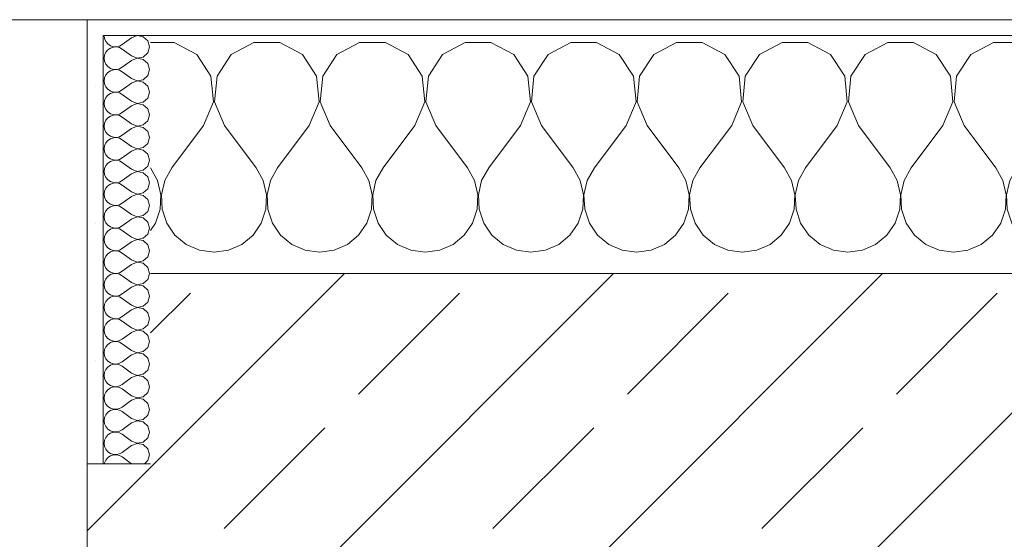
# Model space of a CAD drawing. Header units: metres. Extents: x -3.6 to 84.5, y -11 to 16.8.
# Tile 31 of 225: x 3.477 to 4.099, y 13.527 to 13.855. Entities that reach past the tile are written whole.
import ezdxf

# ---------------------------------------------------------------- set-up
doc = ezdxf.new("R2010")
doc.units = ezdxf.units.M
doc.header["$MEASUREMENT"] = 0
doc.layers.add('604 - Struktur.Wand Aussen', color=7, linetype='Continuous')
pattern_1 = [(0, (0, 0), (0, 0.08660254), [0, -0.05]), (0, (0.025, 0.0433), (0, 0.08660254), [0, -0.05])]

# ---------------------------------------------------------------- blocks, each defined once
blk = doc.blocks.new('*X27')
at = {"layer": '604 - Struktur.Wand Aussen', "color": 7, "linetype": 'Continuous', "lineweight": 5}
for p, q in [((3.57479, 13.84066), (3.56, 13.84066)), ((3.5891, 13.83299), (3.57479, 13.84066)), ((3.62521, 13.84066), (3.6109, 13.83299)), ((3.64145, 13.84066), (3.62521, 13.84066)), ((3.65576, 13.83299), (3.64145, 13.84066)), ((3.69188, 13.84066), (3.67757, 13.83299)), ((3.70812, 13.84066), (3.69188, 13.84066)), ((3.72243, 13.83299), (3.70812, 13.84066)), ((3.75855, 13.84066), (3.74424, 13.83299)), ((3.77479, 13.84066), (3.75855, 13.84066)), ((3.7891, 13.83299), (3.77479, 13.84066)), ((3.82521, 13.84066), (3.8109, 13.83299)), ((3.84145, 13.84066), (3.82521, 13.84066)), ((3.85576, 13.83299), (3.84145, 13.84066)), ((3.89188, 13.84066), (3.87757, 13.83299)), ((3.90812, 13.84066), (3.89188, 13.84066)), ((3.92243, 13.83299), (3.90812, 13.84066)), ((3.95855, 13.84066), (3.94424, 13.83299)), ((3.97479, 13.84066), (3.95855, 13.84066)), ((3.9891, 13.83299), (3.97479, 13.84066)), ((4.02521, 13.84066), (4.0109, 13.83299)), ((4.04145, 13.84066), (4.02521, 13.84066)), ((4.05576, 13.83299), (4.04145, 13.84066)), ((4.09188, 13.84066), (4.07757, 13.83299)), ((4.10812, 13.84066), (4.09188, 13.84066)), ((4.12243, 13.83299), (4.10812, 13.84066)), ((4.15855, 13.84066), (4.14424, 13.83299)), ((4.17479, 13.84066), (4.15855, 13.84066)), ((4.1891, 13.83299), (4.17479, 13.84066)), ((4.22521, 13.84066), (4.2109, 13.83299)), ((4.24145, 13.84066), (4.22521, 13.84066)), ((4.25576, 13.83299), (4.24145, 13.84066)), ((4.29188, 13.84066), (4.27757, 13.83299)), ((4.30812, 13.84066), (4.29188, 13.84066)), ((4.32243, 13.83299), (4.30812, 13.84066)), ((4.35855, 13.84066), (4.34424, 13.83299)), ((4.37479, 13.84066), (4.35855, 13.84066)), ((4.3891, 13.83299), (4.37479, 13.84066)), ((4.42521, 13.84066), (4.4109, 13.83299)), ((4.44145, 13.84066), (4.42521, 13.84066)), ((4.45576, 13.83299), (4.44145, 13.84066)), ((4.49188, 13.84066), (4.47757, 13.83299)), ((4.50812, 13.84066), (4.49188, 13.84066)), ((4.52243, 13.83299), (4.50812, 13.84066)), ((4.55855, 13.84066), (4.54424, 13.83299)), ((4.57479, 13.84066), (4.55855, 13.84066)), ((4.5891, 13.83299), (4.57479, 13.84066)), ((4.62521, 13.84066), (4.6109, 13.83299)), ((4.64145, 13.84066), (4.62521, 13.84066)), ((4.65576, 13.83299), (4.64145, 13.84066)), ((3.59808, 13.81947), (3.5891, 13.83299)), ((3.6109, 13.83299), (3.60192, 13.81947)), ((3.66475, 13.81947), (3.65576, 13.83299)), ((3.67757, 13.83299), (3.66858, 13.81947)), ((3.73142, 13.81947), (3.72243, 13.83299)), ((3.74424, 13.83299), (3.73525, 13.81947)), ((3.79808, 13.81947), (3.7891, 13.83299)), ((3.8109, 13.83299), (3.80192, 13.81947)), ((3.86475, 13.81947), (3.85576, 13.83299)), ((3.87757, 13.83299), (3.86858, 13.81947)), ((3.93142, 13.81947), (3.92243, 13.83299)), ((3.94424, 13.83299), (3.93525, 13.81947)), ((3.99808, 13.81947), (3.9891, 13.83299)), ((4.0109, 13.83299), (4.00192, 13.81947)), ((4.06475, 13.81947), (4.05576, 13.83299)), ((4.07757, 13.83299), (4.06858, 13.81947)), ((4.13142, 13.81947), (4.12243, 13.83299)), ((4.14424, 13.83299), (4.13525, 13.81947)), ((4.19808, 13.81947), (4.1891, 13.83299)), ((4.2109, 13.83299), (4.20192, 13.81947)), ((4.26475, 13.81947), (4.25576, 13.83299)), ((4.27757, 13.83299), (4.26858, 13.81947)), ((4.33142, 13.81947), (4.32243, 13.83299)), ((4.34424, 13.83299), (4.33525, 13.81947)), ((4.39808, 13.81947), (4.3891, 13.83299)), ((4.4109, 13.83299), (4.40192, 13.81947)), ((4.46475, 13.81947), (4.45576, 13.83299)), ((4.47757, 13.83299), (4.46858, 13.81947)), ((4.53142, 13.81947), (4.52243, 13.83299)), ((4.54424, 13.83299), (4.53525, 13.81947)), ((4.59808, 13.81947), (4.5891, 13.83299)), ((4.6109, 13.83299), (4.60192, 13.81947)), ((4.66475, 13.81947), (4.65576, 13.83299)), ((4.67757, 13.83299), (4.66858, 13.81947)), ((4.68, 13.83429), (4.67757, 13.83299)), ((3.59962, 13.8033), (3.59808, 13.81947)), ((3.60192, 13.81947), (3.60038, 13.8033)), ((3.66629, 13.8033), (3.66475, 13.81947)), ((3.66858, 13.81947), (3.66705, 13.8033)), ((3.73295, 13.8033), (3.73142, 13.81947)), ((3.73525, 13.81947), (3.73371, 13.8033)), ((3.79962, 13.8033), (3.79808, 13.81947)), ((3.80192, 13.81947), (3.80038, 13.8033)), ((3.86629, 13.8033), (3.86475, 13.81947)), ((3.86858, 13.81947), (3.86705, 13.8033)), ((3.93295, 13.8033), (3.93142, 13.81947)), ((3.93525, 13.81947), (3.93371, 13.8033)), ((3.99962, 13.8033), (3.99808, 13.81947)), ((4.00192, 13.81947), (4.00038, 13.8033)), ((4.06629, 13.8033), (4.06475, 13.81947)), ((4.06858, 13.81947), (4.06705, 13.8033)), ((4.13295, 13.8033), (4.13142, 13.81947)), ((4.13525, 13.81947), (4.13371, 13.8033)), ((4.19962, 13.8033), (4.19808, 13.81947)), ((4.20192, 13.81947), (4.20038, 13.8033)), ((4.26629, 13.8033), (4.26475, 13.81947)), ((4.26858, 13.81947), (4.26705, 13.8033)), ((4.33295, 13.8033), (4.33142, 13.81947)), ((4.33525, 13.81947), (4.33371, 13.8033)), ((4.39962, 13.8033), (4.39808, 13.81947)), ((4.40192, 13.81947), (4.40038, 13.8033)), ((4.46629, 13.8033), (4.46475, 13.81947)), ((4.46858, 13.81947), (4.46705, 13.8033)), ((4.53295, 13.8033), (4.53142, 13.81947)), ((4.53525, 13.81947), (4.53371, 13.8033)), ((4.59962, 13.8033), (4.59808, 13.81947)), ((4.60192, 13.81947), (4.60038, 13.8033)), ((4.66629, 13.8033), (4.66475, 13.81947)), ((4.66858, 13.81947), (4.66705, 13.8033)), ((3.59333, 13.78833), (3.59962, 13.8033)), ((3.60038, 13.8033), (3.60667, 13.78833)), ((3.66, 13.78833), (3.66629, 13.8033)), ((3.66705, 13.8033), (3.67333, 13.78833)), ((3.72667, 13.78833), (3.73295, 13.8033)), ((3.73371, 13.8033), (3.74, 13.78833)), ((3.79333, 13.78833), (3.79962, 13.8033)), ((3.80038, 13.8033), (3.80667, 13.78833)), ((3.86, 13.78833), (3.86629, 13.8033)), ((3.86705, 13.8033), (3.87333, 13.78833)), ((3.92667, 13.78833), (3.93295, 13.8033)), ((3.93371, 13.8033), (3.94, 13.78833)), ((3.99333, 13.78833), (3.99962, 13.8033)), ((4.00038, 13.8033), (4.00667, 13.78833)), ((4.06, 13.78833), (4.06629, 13.8033)), ((4.06705, 13.8033), (4.07333, 13.78833)), ((4.12667, 13.78833), (4.13295, 13.8033)), ((4.13371, 13.8033), (4.14, 13.78833)), ((4.19333, 13.78833), (4.19962, 13.8033)), ((4.20038, 13.8033), (4.20667, 13.78833)), ((4.26, 13.78833), (4.26629, 13.8033)), ((4.26705, 13.8033), (4.27333, 13.78833)), ((4.32667, 13.78833), (4.33295, 13.8033)), ((4.33371, 13.8033), (4.34, 13.78833)), ((4.39333, 13.78833), (4.39962, 13.8033)), ((4.40038, 13.8033), (4.40667, 13.78833)), ((4.46, 13.78833), (4.46629, 13.8033)), ((4.46705, 13.8033), (4.47333, 13.78833)), ((4.52667, 13.78833), (4.53295, 13.8033)), ((4.53371, 13.8033), (4.54, 13.78833)), ((4.59333, 13.78833), (4.59962, 13.8033)), ((4.60038, 13.8033), (4.60667, 13.78833)), ((4.66, 13.78833), (4.66629, 13.8033)), ((4.66705, 13.8033), (4.67333, 13.78833)), ((3.59333, 13.78833), (3.57333, 13.76167)), ((3.60667, 13.78833), (3.62667, 13.76167)), ((3.66, 13.78833), (3.64, 13.76167)), ((3.67333, 13.78833), (3.69333, 13.76167)), ((3.72667, 13.78833), (3.70667, 13.76167)), ((3.74, 13.78833), (3.76, 13.76167)), ((3.79333, 13.78833), (3.77333, 13.76167)), ((3.80667, 13.78833), (3.82667, 13.76167)), ((3.86, 13.78833), (3.84, 13.76167)), ((3.87333, 13.78833), (3.89333, 13.76167)), ((3.92667, 13.78833), (3.90667, 13.76167)), ((3.94, 13.78833), (3.96, 13.76167)), ((3.99333, 13.78833), (3.97333, 13.76167)), ((4.00667, 13.78833), (4.02667, 13.76167)), ((4.06, 13.78833), (4.04, 13.76167)), ((4.07333, 13.78833), (4.09333, 13.76167)), ((4.12667, 13.78833), (4.10667, 13.76167)), ((4.14, 13.78833), (4.16, 13.76167)), ((4.19333, 13.78833), (4.17333, 13.76167)), ((4.20667, 13.78833), (4.22667, 13.76167)), ((4.26, 13.78833), (4.24, 13.76167)), ((4.27333, 13.78833), (4.29333, 13.76167)), ((4.32667, 13.78833), (4.30667, 13.76167)), ((4.34, 13.78833), (4.36, 13.76167)), ((4.39333, 13.78833), (4.37333, 13.76167)), ((4.40667, 13.78833), (4.42667, 13.76167)), ((4.46, 13.78833), (4.44, 13.76167)), ((4.47333, 13.78833), (4.49333, 13.76167)), ((4.52667, 13.78833), (4.50667, 13.76167)), ((4.54, 13.78833), (4.56, 13.76167)), ((4.59333, 13.78833), (4.57333, 13.76167)), ((4.60667, 13.78833), (4.62667, 13.76167)), ((4.66, 13.78833), (4.64, 13.76167)), ((4.67333, 13.78833), (4.68, 13.77944)), ((3.56445, 13.75362), (3.56, 13.76167)), ((3.57333, 13.76167), (3.56888, 13.75362)), ((3.63112, 13.75362), (3.62667, 13.76167)), ((3.64, 13.76167), (3.63555, 13.75362)), ((3.69778, 13.75362), (3.69333, 13.76167)), ((3.70667, 13.76167), (3.70222, 13.75362)), ((3.76445, 13.75362), (3.76, 13.76167)), ((3.77333, 13.76167), (3.76888, 13.75362)), ((3.83112, 13.75362), (3.82667, 13.76167)), ((3.84, 13.76167), (3.83555, 13.75362)), ((3.89778, 13.75362), (3.89333, 13.76167)), ((3.90667, 13.76167), (3.90222, 13.75362)), ((3.96445, 13.75362), (3.96, 13.76167)), ((3.97333, 13.76167), (3.96888, 13.75362)), ((4.03112, 13.75362), (4.02667, 13.76167)), ((4.04, 13.76167), (4.03555, 13.75362)), ((4.09778, 13.75362), (4.09333, 13.76167)), ((4.10667, 13.76167), (4.10222, 13.75362)), ((4.16445, 13.75362), (4.16, 13.76167)), ((4.17333, 13.76167), (4.16888, 13.75362)), ((4.23112, 13.75362), (4.22667, 13.76167)), ((4.24, 13.76167), (4.23555, 13.75362)), ((4.29778, 13.75362), (4.29333, 13.76167)), ((4.30667, 13.76167), (4.30222, 13.75362)), ((4.36445, 13.75362), (4.36, 13.76167)), ((4.37333, 13.76167), (4.36888, 13.75362)), ((4.43112, 13.75362), (4.42667, 13.76167)), ((4.44, 13.76167), (4.43555, 13.75362)), ((4.49778, 13.75362), (4.49333, 13.76167)), ((4.50667, 13.76167), (4.50222, 13.75362)), ((4.56445, 13.75362), (4.56, 13.76167)), ((4.57333, 13.76167), (4.56888, 13.75362)), ((4.63112, 13.75362), (4.62667, 13.76167)), ((4.64, 13.76167), (4.63555, 13.75362)), ((3.56653, 13.74466), (3.56445, 13.75362)), ((3.56888, 13.75362), (3.5668, 13.74466)), ((3.6332, 13.74466), (3.63112, 13.75362)), ((3.63555, 13.75362), (3.63347, 13.74466)), ((3.69987, 13.74466), (3.69778, 13.75362)), ((3.70222, 13.75362), (3.70013, 13.74466)), ((3.76653, 13.74466), (3.76445, 13.75362)), ((3.76888, 13.75362), (3.7668, 13.74466)), ((3.8332, 13.74466), (3.83112, 13.75362)), ((3.83555, 13.75362), (3.83347, 13.74466)), ((3.89987, 13.74466), (3.89778, 13.75362)), ((3.90222, 13.75362), (3.90013, 13.74466)), ((3.96653, 13.74466), (3.96445, 13.75362)), ((3.96888, 13.75362), (3.9668, 13.74466)), ((4.0332, 13.74466), (4.03112, 13.75362)), ((4.03555, 13.75362), (4.03347, 13.74466)), ((4.09987, 13.74466), (4.09778, 13.75362)), ((4.10222, 13.75362), (4.10013, 13.74466)), ((4.16653, 13.74466), (4.16445, 13.75362)), ((4.16888, 13.75362), (4.1668, 13.74466)), ((4.2332, 13.74466), (4.23112, 13.75362)), ((4.23555, 13.75362), (4.23347, 13.74466)), ((4.29987, 13.74466), (4.29778, 13.75362)), ((4.30222, 13.75362), (4.30013, 13.74466)), ((4.36653, 13.74466), (4.36445, 13.75362)), ((4.36888, 13.75362), (4.3668, 13.74466)), ((4.4332, 13.74466), (4.43112, 13.75362)), ((4.43555, 13.75362), (4.43347, 13.74466)), ((4.49987, 13.74466), (4.49778, 13.75362)), ((4.50222, 13.75362), (4.50013, 13.74466)), ((4.56653, 13.74466), (4.56445, 13.75362)), ((4.56888, 13.75362), (4.5668, 13.74466)), ((4.6332, 13.74466), (4.63112, 13.75362)), ((4.63555, 13.75362), (4.63347, 13.74466)), ((3.56609, 13.73547), (3.56653, 13.74466)), ((3.5668, 13.74466), (3.56725, 13.73547)), ((3.63275, 13.73547), (3.6332, 13.74466)), ((3.63347, 13.74466), (3.63391, 13.73547)), ((3.69942, 13.73547), (3.69987, 13.74466)), ((3.70013, 13.74466), (3.70058, 13.73547)), ((3.76609, 13.73547), (3.76653, 13.74466)), ((3.7668, 13.74466), (3.76725, 13.73547)), ((3.83275, 13.73547), (3.8332, 13.74466)), ((3.83347, 13.74466), (3.83391, 13.73547)), ((3.89942, 13.73547), (3.89987, 13.74466)), ((3.90013, 13.74466), (3.90058, 13.73547)), ((3.96609, 13.73547), (3.96653, 13.74466)), ((3.9668, 13.74466), (3.96725, 13.73547)), ((4.03275, 13.73547), (4.0332, 13.74466)), ((4.03347, 13.74466), (4.03391, 13.73547)), ((4.09942, 13.73547), (4.09987, 13.74466)), ((4.10013, 13.74466), (4.10058, 13.73547)), ((4.16609, 13.73547), (4.16653, 13.74466)), ((4.1668, 13.74466), (4.16725, 13.73547)), ((4.23275, 13.73547), (4.2332, 13.74466)), ((4.23347, 13.74466), (4.23391, 13.73547)), ((4.29942, 13.73547), (4.29987, 13.74466)), ((4.30013, 13.74466), (4.30058, 13.73547)), ((4.36609, 13.73547), (4.36653, 13.74466)), ((4.3668, 13.74466), (4.36725, 13.73547)), ((4.43275, 13.73547), (4.4332, 13.74466)), ((4.43347, 13.74466), (4.43391, 13.73547)), ((4.49942, 13.73547), (4.49987, 13.74466)), ((4.50013, 13.74466), (4.50058, 13.73547)), ((4.56609, 13.73547), (4.56653, 13.74466)), ((4.5668, 13.74466), (4.56725, 13.73547)), ((4.63275, 13.73547), (4.6332, 13.74466)), ((4.63347, 13.74466), (4.63391, 13.73547)), ((3.56315, 13.72676), (3.56609, 13.73547)), ((3.56725, 13.73547), (3.57019, 13.72676)), ((3.62981, 13.72676), (3.63275, 13.73547)), ((3.63391, 13.73547), (3.63685, 13.72676)), ((3.69648, 13.72676), (3.69942, 13.73547)), ((3.70058, 13.73547), (3.70352, 13.72676)), ((3.76315, 13.72676), (3.76609, 13.73547)), ((3.76725, 13.73547), (3.77019, 13.72676)), ((3.82981, 13.72676), (3.83275, 13.73547)), ((3.83391, 13.73547), (3.83685, 13.72676)), ((3.89648, 13.72676), (3.89942, 13.73547)), ((3.90058, 13.73547), (3.90352, 13.72676)), ((3.96315, 13.72676), (3.96609, 13.73547)), ((3.96725, 13.73547), (3.97019, 13.72676)), ((4.02981, 13.72676), (4.03275, 13.73547)), ((4.03391, 13.73547), (4.03685, 13.72676)), ((4.09648, 13.72676), (4.09942, 13.73547)), ((4.10058, 13.73547), (4.10352, 13.72676)), ((4.16315, 13.72676), (4.16609, 13.73547)), ((4.16725, 13.73547), (4.17019, 13.72676)), ((4.22981, 13.72676), (4.23275, 13.73547)), ((4.23391, 13.73547), (4.23685, 13.72676)), ((4.29648, 13.72676), (4.29942, 13.73547)), ((4.30058, 13.73547), (4.30352, 13.72676)), ((4.36315, 13.72676), (4.36609, 13.73547)), ((4.36725, 13.73547), (4.37019, 13.72676)), ((4.42981, 13.72676), (4.43275, 13.73547)), ((4.43391, 13.73547), (4.43685, 13.72676)), ((4.49648, 13.72676), (4.49942, 13.73547)), ((4.50058, 13.73547), (4.50352, 13.72676)), ((4.56315, 13.72676), (4.56609, 13.73547)), ((4.56725, 13.73547), (4.57019, 13.72676)), ((4.62981, 13.72676), (4.63275, 13.73547)), ((4.63391, 13.73547), (4.63685, 13.72676)), ((3.56, 13.72218), (3.56315, 13.72676)), ((3.57019, 13.72676), (3.57539, 13.71918)), ((3.62461, 13.71918), (3.62981, 13.72676)), ((3.63685, 13.72676), (3.64206, 13.71918)), ((3.69127, 13.71918), (3.69648, 13.72676)), ((3.70352, 13.72676), (3.70873, 13.71918)), ((3.75794, 13.71918), (3.76315, 13.72676)), ((3.77019, 13.72676), (3.77539, 13.71918)), ((3.82461, 13.71918), (3.82981, 13.72676)), ((3.83685, 13.72676), (3.84206, 13.71918)), ((3.89127, 13.71918), (3.89648, 13.72676)), ((3.90352, 13.72676), (3.90873, 13.71918)), ((3.95794, 13.71918), (3.96315, 13.72676)), ((3.97019, 13.72676), (3.97539, 13.71918)), ((4.02461, 13.71918), (4.02981, 13.72676)), ((4.03685, 13.72676), (4.04206, 13.71918)), ((4.09127, 13.71918), (4.09648, 13.72676)), ((4.10352, 13.72676), (4.10873, 13.71918)), ((4.15794, 13.71918), (4.16315, 13.72676)), ((4.17019, 13.72676), (4.17539, 13.71918)), ((4.22461, 13.71918), (4.22981, 13.72676)), ((4.23685, 13.72676), (4.24206, 13.71918)), ((4.29127, 13.71918), (4.29648, 13.72676)), ((4.30352, 13.72676), (4.30873, 13.71918)), ((4.35794, 13.71918), (4.36315, 13.72676)), ((4.37019, 13.72676), (4.37539, 13.71918)), ((4.42461, 13.71918), (4.42981, 13.72676)), ((4.43685, 13.72676), (4.44206, 13.71918)), ((4.49127, 13.71918), (4.49648, 13.72676)), ((4.50352, 13.72676), (4.50873, 13.71918)), ((4.55794, 13.71918), (4.56315, 13.72676)), ((4.57019, 13.72676), (4.57539, 13.71918)), ((4.62461, 13.71918), (4.62981, 13.72676)), ((4.63685, 13.72676), (4.64206, 13.71918)), ((3.57539, 13.71918), (3.58248, 13.71331)), ((3.61752, 13.71331), (3.62461, 13.71918)), ((3.64206, 13.71918), (3.64914, 13.71331)), ((3.68419, 13.71331), (3.69127, 13.71918)), ((3.70873, 13.71918), (3.71581, 13.71331)), ((3.75086, 13.71331), (3.75794, 13.71918)), ((3.77539, 13.71918), (3.78248, 13.71331)), ((3.81752, 13.71331), (3.82461, 13.71918)), ((3.84206, 13.71918), (3.84914, 13.71331)), ((3.88419, 13.71331), (3.89127, 13.71918)), ((3.90873, 13.71918), (3.91581, 13.71331)), ((3.95086, 13.71331), (3.95794, 13.71918)), ((3.97539, 13.71918), (3.98248, 13.71331)), ((4.01752, 13.71331), (4.02461, 13.71918)), ((4.04206, 13.71918), (4.04914, 13.71331)), ((4.08419, 13.71331), (4.09127, 13.71918)), ((4.10873, 13.71918), (4.11581, 13.71331)), ((4.15086, 13.71331), (4.15794, 13.71918)), ((4.17539, 13.71918), (4.18248, 13.71331)), ((4.21752, 13.71331), (4.22461, 13.71918)), ((4.24206, 13.71918), (4.24914, 13.71331)), ((4.28419, 13.71331), (4.29127, 13.71918)), ((4.30873, 13.71918), (4.31581, 13.71331)), ((4.35086, 13.71331), (4.35794, 13.71918)), ((4.37539, 13.71918), (4.38248, 13.71331)), ((4.41752, 13.71331), (4.42461, 13.71918)), ((4.44206, 13.71918), (4.44914, 13.71331)), ((4.48419, 13.71331), (4.49127, 13.71918)), ((4.50873, 13.71918), (4.51581, 13.71331)), ((4.55086, 13.71331), (4.55794, 13.71918)), ((4.57539, 13.71918), (4.58248, 13.71331)), ((4.61752, 13.71331), (4.62461, 13.71918)), ((4.64206, 13.71918), (4.64914, 13.71331)), ((3.58248, 13.71331), (3.59089, 13.7096)), ((3.60911, 13.7096), (3.61752, 13.71331)), ((3.64914, 13.71331), (3.65756, 13.7096)), ((3.67578, 13.7096), (3.68419, 13.71331)), ((3.71581, 13.71331), (3.72422, 13.7096)), ((3.74244, 13.7096), (3.75086, 13.71331)), ((3.78248, 13.71331), (3.79089, 13.7096)), ((3.80911, 13.7096), (3.81752, 13.71331)), ((3.84914, 13.71331), (3.85756, 13.7096)), ((3.87578, 13.7096), (3.88419, 13.71331)), ((3.91581, 13.71331), (3.92422, 13.7096)), ((3.94244, 13.7096), (3.95086, 13.71331)), ((3.98248, 13.71331), (3.99089, 13.7096)), ((4.00911, 13.7096), (4.01752, 13.71331)), ((4.04914, 13.71331), (4.05756, 13.7096)), ((4.07578, 13.7096), (4.08419, 13.71331)), ((4.11581, 13.71331), (4.12422, 13.7096)), ((4.14244, 13.7096), (4.15086, 13.71331)), ((4.18248, 13.71331), (4.19089, 13.7096)), ((4.20911, 13.7096), (4.21752, 13.71331)), ((4.24914, 13.71331), (4.25756, 13.7096)), ((4.27578, 13.7096), (4.28419, 13.71331)), ((4.31581, 13.71331), (4.32422, 13.7096)), ((4.34244, 13.7096), (4.35086, 13.71331)), ((4.38248, 13.71331), (4.39089, 13.7096)), ((4.40911, 13.7096), (4.41752, 13.71331)), ((4.44914, 13.71331), (4.45756, 13.7096)), ((4.47578, 13.7096), (4.48419, 13.71331)), ((4.51581, 13.71331), (4.52422, 13.7096)), ((4.54244, 13.7096), (4.55086, 13.71331)), ((4.58248, 13.71331), (4.59089, 13.7096)), ((4.60911, 13.7096), (4.61752, 13.71331)), ((4.64914, 13.71331), (4.65756, 13.7096)), ((3.59089, 13.7096), (3.6, 13.70833)), ((3.6, 13.70833), (3.60911, 13.7096)), ((3.65756, 13.7096), (3.66667, 13.70833)), ((3.66667, 13.70833), (3.67578, 13.7096)), ((3.72422, 13.7096), (3.73333, 13.70833)), ((3.73333, 13.70833), (3.74244, 13.7096)), ((3.79089, 13.7096), (3.8, 13.70833)), ((3.8, 13.70833), (3.80911, 13.7096)), ((3.85756, 13.7096), (3.86667, 13.70833)), ((3.86667, 13.70833), (3.87578, 13.7096)), ((3.92422, 13.7096), (3.93333, 13.70833)), ((3.93333, 13.70833), (3.94244, 13.7096)), ((3.99089, 13.7096), (4, 13.70833)), ((4, 13.70833), (4.00911, 13.7096)), ((4.05756, 13.7096), (4.06667, 13.70833)), ((4.06667, 13.70833), (4.07578, 13.7096)), ((4.12422, 13.7096), (4.13333, 13.70833)), ((4.13333, 13.70833), (4.14244, 13.7096)), ((4.19089, 13.7096), (4.2, 13.70833)), ((4.2, 13.70833), (4.20911, 13.7096)), ((4.25756, 13.7096), (4.26667, 13.70833)), ((4.26667, 13.70833), (4.27578, 13.7096)), ((4.32422, 13.7096), (4.33333, 13.70833)), ((4.33333, 13.70833), (4.34244, 13.7096)), ((4.39089, 13.7096), (4.4, 13.70833)), ((4.4, 13.70833), (4.40911, 13.7096)), ((4.45756, 13.7096), (4.46667, 13.70833)), ((4.46667, 13.70833), (4.47578, 13.7096)), ((4.52422, 13.7096), (4.53333, 13.70833)), ((4.53333, 13.70833), (4.54244, 13.7096)), ((4.59089, 13.7096), (4.6, 13.70833)), ((4.6, 13.70833), (4.60911, 13.7096)), ((4.65756, 13.7096), (4.66667, 13.70833)), ((4.66667, 13.70833), (4.67578, 13.7096)), ((4.67578, 13.7096), (4.68, 13.71146))]:
    blk.add_line(p, q, dxfattribs=at)
blk = doc.blocks.new('*X44')
at = {"layer": '604 - Struktur.Wand Aussen', "color": 7, "linetype": 'Continuous', "lineweight": 5}
for p, q in [((3.53071, 13.845), (3.53099, 13.84305)), ((3.53099, 13.84305), (3.53178, 13.84124)), ((3.54786, 13.84357), (3.54214, 13.83929)), ((3.5515, 13.84497), (3.54786, 13.84357)), ((3.55534, 13.84425), (3.5515, 13.84497)), ((3.55822, 13.84161), (3.55534, 13.84425)), ((3.53178, 13.84124), (3.53304, 13.83973)), ((3.53304, 13.83973), (3.53466, 13.83861)), ((3.53466, 13.8371), (3.53304, 13.83599)), ((3.53466, 13.83861), (3.53653, 13.83798)), ((3.53653, 13.83773), (3.53466, 13.8371)), ((3.53653, 13.83798), (3.5385, 13.83789)), ((3.5385, 13.83783), (3.53653, 13.83773)), ((3.5385, 13.83789), (3.54042, 13.83833)), ((3.54042, 13.83738), (3.5385, 13.83783)), ((3.54042, 13.83833), (3.54214, 13.83929)), ((3.54214, 13.83643), (3.54042, 13.83738)), ((3.55929, 13.83786), (3.55822, 13.84161)), ((3.55822, 13.8341), (3.55929, 13.83786)), ((3.53099, 13.83267), (3.53071, 13.83071)), ((3.53071, 13.83071), (3.53099, 13.82876)), ((3.53178, 13.83447), (3.53099, 13.83267)), ((3.53304, 13.83599), (3.53178, 13.83447)), ((3.54786, 13.83214), (3.54214, 13.83643)), ((3.54786, 13.83214), (3.5515, 13.83074)), ((3.5515, 13.83069), (3.54786, 13.82929)), ((3.5515, 13.83074), (3.55534, 13.83147)), ((3.55534, 13.82996), (3.5515, 13.83069)), ((3.55534, 13.83147), (3.55822, 13.8341)), ((3.53099, 13.82876), (3.53178, 13.82696)), ((3.53178, 13.82696), (3.53304, 13.82544)), ((3.53304, 13.82544), (3.53466, 13.82433)), ((3.53466, 13.82433), (3.53653, 13.8237)), ((3.5385, 13.8236), (3.54042, 13.82405)), ((3.54042, 13.82405), (3.54214, 13.825)), ((3.54786, 13.82929), (3.54214, 13.825)), ((3.55822, 13.82733), (3.55534, 13.82996)), ((3.55929, 13.82357), (3.55822, 13.82733)), ((3.53099, 13.81838), (3.53071, 13.81643)), ((3.53178, 13.82018), (3.53099, 13.81838)), ((3.53304, 13.8217), (3.53178, 13.82018)), ((3.53466, 13.82282), (3.53304, 13.8217)), ((3.53653, 13.82345), (3.53466, 13.82282)), ((3.53653, 13.8237), (3.5385, 13.8236)), ((3.5385, 13.82354), (3.53653, 13.82345)), ((3.54042, 13.8231), (3.5385, 13.82354)), ((3.54214, 13.82214), (3.54042, 13.8231)), ((3.54786, 13.81786), (3.54214, 13.82214)), ((3.54786, 13.81786), (3.5515, 13.81646)), ((3.55534, 13.81718), (3.55822, 13.81982)), ((3.55822, 13.81982), (3.55929, 13.82357)), ((3.53071, 13.81643), (3.53099, 13.81448)), ((3.53099, 13.81448), (3.53178, 13.81267)), ((3.53178, 13.81267), (3.53304, 13.81116)), ((3.54786, 13.815), (3.54214, 13.81071)), ((3.5515, 13.8164), (3.54786, 13.815)), ((3.5515, 13.81646), (3.55534, 13.81718)), ((3.55534, 13.81567), (3.5515, 13.8164)), ((3.55822, 13.81304), (3.55534, 13.81567)), ((3.55929, 13.80929), (3.55822, 13.81304)), ((3.53178, 13.8059), (3.53099, 13.80409)), ((3.53304, 13.80742), (3.53178, 13.8059)), ((3.53304, 13.81116), (3.53466, 13.81004)), ((3.53466, 13.80853), (3.53304, 13.80742)), ((3.53466, 13.81004), (3.53653, 13.80941)), ((3.53653, 13.80916), (3.53466, 13.80853)), ((3.53653, 13.80941), (3.5385, 13.80931)), ((3.5385, 13.80926), (3.53653, 13.80916)), ((3.5385, 13.80931), (3.54042, 13.80976)), ((3.54042, 13.80881), (3.5385, 13.80926)), ((3.54042, 13.80976), (3.54214, 13.81071)), ((3.54214, 13.80786), (3.54042, 13.80881)), ((3.54786, 13.80357), (3.54214, 13.80786)), ((3.55534, 13.8029), (3.55822, 13.80553)), ((3.55822, 13.80553), (3.55929, 13.80929)), ((3.53099, 13.80409), (3.53071, 13.80214)), ((3.53071, 13.80214), (3.53099, 13.80019)), ((3.53099, 13.80019), (3.53178, 13.79839)), ((3.54786, 13.80071), (3.54214, 13.79643)), ((3.54786, 13.80357), (3.5515, 13.80217)), ((3.5515, 13.80211), (3.54786, 13.80071)), ((3.5515, 13.80217), (3.55534, 13.8029)), ((3.55534, 13.80139), (3.5515, 13.80211)), ((3.55822, 13.79876), (3.55534, 13.80139)), ((3.53178, 13.79839), (3.53304, 13.79687)), ((3.53304, 13.79313), (3.53178, 13.79161)), ((3.53304, 13.79687), (3.53466, 13.79575)), ((3.53466, 13.79425), (3.53304, 13.79313)), ((3.53466, 13.79575), (3.53653, 13.79512)), ((3.53653, 13.79488), (3.53466, 13.79425)), ((3.53653, 13.79512), (3.5385, 13.79503)), ((3.5385, 13.79497), (3.53653, 13.79488)), ((3.5385, 13.79503), (3.54042, 13.79547)), ((3.54042, 13.79453), (3.5385, 13.79497)), ((3.54042, 13.79547), (3.54214, 13.79643)), ((3.54214, 13.79357), (3.54042, 13.79453)), ((3.54786, 13.78929), (3.54214, 13.79357)), ((3.55929, 13.795), (3.55822, 13.79876)), ((3.55822, 13.79124), (3.55929, 13.795)), ((3.53099, 13.78981), (3.53071, 13.78786)), ((3.53071, 13.78786), (3.53099, 13.78591)), ((3.53178, 13.79161), (3.53099, 13.78981)), ((3.54786, 13.78929), (3.5515, 13.78789)), ((3.5515, 13.78783), (3.54786, 13.78643)), ((3.5515, 13.78789), (3.55534, 13.78861)), ((3.55534, 13.7871), (3.5515, 13.78783)), ((3.55534, 13.78861), (3.55822, 13.79124)), ((3.55822, 13.78447), (3.55534, 13.7871)), ((3.53099, 13.78591), (3.53178, 13.7841)), ((3.53178, 13.7841), (3.53304, 13.78258)), ((3.53304, 13.78258), (3.53466, 13.78147)), ((3.53466, 13.78147), (3.53653, 13.78084)), ((3.53653, 13.78059), (3.53466, 13.77996)), ((3.53653, 13.78084), (3.5385, 13.78074)), ((3.5385, 13.78069), (3.53653, 13.78059)), ((3.5385, 13.78074), (3.54042, 13.78119)), ((3.54042, 13.78024), (3.5385, 13.78069)), ((3.54042, 13.78119), (3.54214, 13.78214)), ((3.54786, 13.78643), (3.54214, 13.78214)), ((3.55929, 13.78071), (3.55822, 13.78447)), ((3.55822, 13.77696), (3.55929, 13.78071)), ((3.53099, 13.77552), (3.53071, 13.77357)), ((3.53178, 13.77733), (3.53099, 13.77552)), ((3.53304, 13.77884), (3.53178, 13.77733)), ((3.53466, 13.77996), (3.53304, 13.77884)), ((3.54214, 13.77929), (3.54042, 13.78024)), ((3.54786, 13.775), (3.54214, 13.77929)), ((3.54786, 13.775), (3.5515, 13.7736)), ((3.55534, 13.77433), (3.55822, 13.77696)), ((3.53071, 13.77357), (3.53099, 13.77162)), ((3.53099, 13.77162), (3.53178, 13.76982)), ((3.53178, 13.76982), (3.53304, 13.7683)), ((3.53304, 13.7683), (3.53466, 13.76718)), ((3.54786, 13.77214), (3.54214, 13.76786)), ((3.5515, 13.77354), (3.54786, 13.77214)), ((3.5515, 13.7736), (3.55534, 13.77433)), ((3.55534, 13.77282), (3.5515, 13.77354)), ((3.55822, 13.77018), (3.55534, 13.77282)), ((3.55929, 13.76643), (3.55822, 13.77018)), ((3.53178, 13.76304), (3.53099, 13.76124)), ((3.53304, 13.76456), (3.53178, 13.76304)), ((3.53466, 13.76567), (3.53304, 13.76456)), ((3.53466, 13.76718), (3.53653, 13.76655)), ((3.53653, 13.7663), (3.53466, 13.76567)), ((3.53653, 13.76655), (3.5385, 13.76646)), ((3.5385, 13.7664), (3.53653, 13.7663)), ((3.5385, 13.76646), (3.54042, 13.7669)), ((3.54042, 13.76595), (3.5385, 13.7664)), ((3.54042, 13.7669), (3.54214, 13.76786)), ((3.54214, 13.765), (3.54042, 13.76595)), ((3.54786, 13.76071), (3.54214, 13.765)), ((3.55534, 13.76004), (3.55822, 13.76267)), ((3.55822, 13.76267), (3.55929, 13.76643)), ((3.53099, 13.76124), (3.53071, 13.75929)), ((3.53071, 13.75929), (3.53099, 13.75733)), ((3.53099, 13.75733), (3.53178, 13.75553)), ((3.54786, 13.75786), (3.54214, 13.75357)), ((3.54786, 13.76071), (3.5515, 13.75931)), ((3.5515, 13.75926), (3.54786, 13.75786)), ((3.5515, 13.75931), (3.55534, 13.76004)), ((3.55534, 13.75853), (3.5515, 13.75926)), ((3.55822, 13.7559), (3.55534, 13.75853)), ((3.55929, 13.75214), (3.55822, 13.7559)), ((3.53178, 13.75553), (3.53304, 13.75401)), ((3.53304, 13.75027), (3.53178, 13.74876)), ((3.53304, 13.75401), (3.53466, 13.7529)), ((3.53466, 13.75139), (3.53304, 13.75027)), ((3.53466, 13.7529), (3.53653, 13.75227)), ((3.53653, 13.75202), (3.53466, 13.75139)), ((3.53653, 13.75227), (3.5385, 13.75217)), ((3.5385, 13.75211), (3.53653, 13.75202)), ((3.5385, 13.75217), (3.54042, 13.75262)), ((3.54042, 13.75167), (3.5385, 13.75211)), ((3.54042, 13.75262), (3.54214, 13.75357)), ((3.54214, 13.75071), (3.54042, 13.75167)), ((3.54786, 13.74643), (3.54214, 13.75071)), ((3.55822, 13.74839), (3.55929, 13.75214)), ((3.53099, 13.74695), (3.53071, 13.745)), ((3.53071, 13.745), (3.53099, 13.74305)), ((3.53178, 13.74876), (3.53099, 13.74695)), ((3.54786, 13.74357), (3.54214, 13.73929)), ((3.54786, 13.74643), (3.5515, 13.74503)), ((3.5515, 13.74497), (3.54786, 13.74357)), ((3.5515, 13.74503), (3.55534, 13.74575)), ((3.55534, 13.74425), (3.5515, 13.74497)), ((3.55534, 13.74575), (3.55822, 13.74839)), ((3.55822, 13.74161), (3.55534, 13.74425)), ((3.53099, 13.74305), (3.53178, 13.74124)), ((3.53178, 13.74124), (3.53304, 13.73973)), ((3.53304, 13.73973), (3.53466, 13.73861)), ((3.53466, 13.7371), (3.53304, 13.73599)), ((3.53466, 13.73861), (3.53653, 13.73798)), ((3.53653, 13.73773), (3.53466, 13.7371)), ((3.53653, 13.73798), (3.5385, 13.73789)), ((3.5385, 13.73783), (3.53653, 13.73773)), ((3.5385, 13.73789), (3.54042, 13.73833)), ((3.54042, 13.73738), (3.5385, 13.73783)), ((3.54042, 13.73833), (3.54214, 13.73929)), ((3.54214, 13.73643), (3.54042, 13.73738)), ((3.55929, 13.73786), (3.55822, 13.74161)), ((3.55822, 13.7341), (3.55929, 13.73786)), ((3.53099, 13.73267), (3.53071, 13.73071)), ((3.53178, 13.73447), (3.53099, 13.73267)), ((3.53304, 13.73599), (3.53178, 13.73447)), ((3.54786, 13.73214), (3.54214, 13.73643)), ((3.54786, 13.73214), (3.5515, 13.73074)), ((3.5515, 13.73074), (3.55534, 13.73147)), ((3.55534, 13.73147), (3.55822, 13.7341)), ((3.53071, 13.73071), (3.53099, 13.72876)), ((3.53099, 13.72876), (3.53178, 13.72696)), ((3.53178, 13.72696), (3.53304, 13.72544)), ((3.53304, 13.72544), (3.53466, 13.72433)), ((3.54042, 13.72405), (3.54214, 13.725)), ((3.54786, 13.72929), (3.54214, 13.725)), ((3.5515, 13.73069), (3.54786, 13.72929)), ((3.55534, 13.72996), (3.5515, 13.73069)), ((3.55822, 13.72733), (3.55534, 13.72996)), ((3.55929, 13.72357), (3.55822, 13.72733)), ((3.53178, 13.72018), (3.53099, 13.71838)), ((3.53304, 13.7217), (3.53178, 13.72018)), ((3.53466, 13.72282), (3.53304, 13.7217)), ((3.53466, 13.72433), (3.53653, 13.7237)), ((3.53653, 13.72345), (3.53466, 13.72282)), ((3.53653, 13.7237), (3.5385, 13.7236)), ((3.5385, 13.72354), (3.53653, 13.72345)), ((3.5385, 13.7236), (3.54042, 13.72405)), ((3.54042, 13.7231), (3.5385, 13.72354)), ((3.54214, 13.72214), (3.54042, 13.7231)), ((3.54786, 13.71786), (3.54214, 13.72214)), ((3.55534, 13.71718), (3.55822, 13.71982)), ((3.55822, 13.71982), (3.55929, 13.72357)), ((3.53099, 13.71838), (3.53071, 13.71643)), ((3.53071, 13.71643), (3.53099, 13.71448)), ((3.53099, 13.71448), (3.53178, 13.71267)), ((3.53178, 13.71267), (3.53304, 13.71116)), ((3.54786, 13.715), (3.54214, 13.71071)), ((3.54786, 13.71786), (3.5515, 13.71646)), ((3.5515, 13.7164), (3.54786, 13.715)), ((3.5515, 13.71646), (3.55534, 13.71718)), ((3.55534, 13.71567), (3.5515, 13.7164)), ((3.55822, 13.71304), (3.55534, 13.71567)), ((3.55929, 13.70929), (3.55822, 13.71304)), ((3.53304, 13.70742), (3.53178, 13.7059)), ((3.53304, 13.71116), (3.53466, 13.71004)), ((3.53466, 13.70853), (3.53304, 13.70742)), ((3.53466, 13.71004), (3.53653, 13.70941)), ((3.53653, 13.70916), (3.53466, 13.70853)), ((3.53653, 13.70941), (3.5385, 13.70931)), ((3.5385, 13.70926), (3.53653, 13.70916)), ((3.5385, 13.70931), (3.54042, 13.70976)), ((3.54042, 13.70881), (3.5385, 13.70926)), ((3.54042, 13.70976), (3.54214, 13.71071)), ((3.54214, 13.70786), (3.54042, 13.70881)), ((3.54786, 13.70357), (3.54214, 13.70786)), ((3.55822, 13.70553), (3.55929, 13.70929)), ((3.53099, 13.70409), (3.53071, 13.70214)), ((3.53071, 13.70214), (3.53099, 13.70019)), ((3.53178, 13.7059), (3.53099, 13.70409)), ((3.53099, 13.70019), (3.53178, 13.69839)), ((3.54786, 13.70071), (3.54214, 13.69643)), ((3.54786, 13.70357), (3.5515, 13.70217)), ((3.5515, 13.70211), (3.54786, 13.70071)), ((3.5515, 13.70217), (3.55534, 13.7029)), ((3.55534, 13.70139), (3.5515, 13.70211)), ((3.55534, 13.7029), (3.55822, 13.70553)), ((3.55822, 13.69876), (3.55534, 13.70139)), ((3.53178, 13.69839), (3.53304, 13.69687)), ((3.53304, 13.69687), (3.53466, 13.69575)), ((3.53466, 13.69425), (3.53304, 13.69313)), ((3.53466, 13.69575), (3.53653, 13.69512)), ((3.53653, 13.69488), (3.53466, 13.69425)), ((3.53653, 13.69512), (3.5385, 13.69503)), ((3.5385, 13.69497), (3.53653, 13.69488)), ((3.5385, 13.69503), (3.54042, 13.69547)), ((3.54042, 13.69453), (3.5385, 13.69497)), ((3.54042, 13.69547), (3.54214, 13.69643)), ((3.54214, 13.69357), (3.54042, 13.69453)), ((3.55929, 13.695), (3.55822, 13.69876)), ((3.55822, 13.69124), (3.55929, 13.695)), ((3.53099, 13.68981), (3.53071, 13.68786)), ((3.53071, 13.68786), (3.53099, 13.68591)), ((3.53178, 13.69161), (3.53099, 13.68981)), ((3.53304, 13.69313), (3.53178, 13.69161)), ((3.54786, 13.68929), (3.54214, 13.69357)), ((3.54786, 13.68929), (3.5515, 13.68789)), ((3.5515, 13.68783), (3.54786, 13.68643)), ((3.5515, 13.68789), (3.55534, 13.68861)), ((3.55534, 13.6871), (3.5515, 13.68783)), ((3.55534, 13.68861), (3.55822, 13.69124)), ((3.53099, 13.68591), (3.53178, 13.6841)), ((3.53178, 13.6841), (3.53304, 13.68258)), ((3.53304, 13.68258), (3.53466, 13.68147)), ((3.53466, 13.68147), (3.53653, 13.68084)), ((3.5385, 13.68074), (3.54042, 13.68119)), ((3.54042, 13.68119), (3.54214, 13.68214)), ((3.54786, 13.68643), (3.54214, 13.68214)), ((3.55822, 13.68447), (3.55534, 13.6871)), ((3.55929, 13.68071), (3.55822, 13.68447)), ((3.53099, 13.67552), (3.53071, 13.67357)), ((3.53178, 13.67733), (3.53099, 13.67552)), ((3.53304, 13.67884), (3.53178, 13.67733)), ((3.53466, 13.67996), (3.53304, 13.67884)), ((3.53653, 13.68059), (3.53466, 13.67996)), ((3.53653, 13.68084), (3.5385, 13.68074)), ((3.5385, 13.68069), (3.53653, 13.68059)), ((3.54042, 13.68024), (3.5385, 13.68069)), ((3.54214, 13.67929), (3.54042, 13.68024)), ((3.54786, 13.675), (3.54214, 13.67929)), ((3.54786, 13.675), (3.5515, 13.6736)), ((3.55534, 13.67433), (3.55822, 13.67696)), ((3.55822, 13.67696), (3.55929, 13.68071)), ((3.53071, 13.67357), (3.53099, 13.67162)), ((3.53099, 13.67162), (3.53178, 13.66982)), ((3.53178, 13.66982), (3.53304, 13.6683)), ((3.54786, 13.67214), (3.54214, 13.66786)), ((3.5515, 13.67354), (3.54786, 13.67214)), ((3.5515, 13.6736), (3.55534, 13.67433)), ((3.55534, 13.67282), (3.5515, 13.67354)), ((3.55822, 13.67018), (3.55534, 13.67282)), ((3.55929, 13.66643), (3.55822, 13.67018)), ((3.53178, 13.66304), (3.53099, 13.66124)), ((3.53304, 13.66456), (3.53178, 13.66304)), ((3.53304, 13.6683), (3.53466, 13.66718)), ((3.53466, 13.66567), (3.53304, 13.66456)), ((3.53466, 13.66718), (3.53653, 13.66655)), ((3.53653, 13.6663), (3.53466, 13.66567)), ((3.53653, 13.66655), (3.5385, 13.66646)), ((3.5385, 13.6664), (3.53653, 13.6663)), ((3.5385, 13.66646), (3.54042, 13.6669)), ((3.54042, 13.66595), (3.5385, 13.6664)), ((3.54042, 13.6669), (3.54214, 13.66786)), ((3.54214, 13.665), (3.54042, 13.66595)), ((3.54786, 13.66071), (3.54214, 13.665)), ((3.55534, 13.66004), (3.55822, 13.66267)), ((3.55822, 13.66267), (3.55929, 13.66643)), ((3.53099, 13.66124), (3.53071, 13.65929)), ((3.53071, 13.65929), (3.53099, 13.65733)), ((3.53099, 13.65733), (3.53178, 13.65553)), ((3.54786, 13.65786), (3.54214, 13.65357)), ((3.54786, 13.66071), (3.5515, 13.65931)), ((3.5515, 13.65926), (3.54786, 13.65786)), ((3.5515, 13.65931), (3.55534, 13.66004)), ((3.55534, 13.65853), (3.5515, 13.65926)), ((3.55822, 13.6559), (3.55534, 13.65853)), ((3.53178, 13.65553), (3.53304, 13.65401)), ((3.53304, 13.65027), (3.53178, 13.64876)), ((3.53304, 13.65401), (3.53466, 13.6529)), ((3.53466, 13.65139), (3.53304, 13.65027)), ((3.53466, 13.6529), (3.53653, 13.65227)), ((3.53653, 13.65202), (3.53466, 13.65139)), ((3.53653, 13.65227), (3.5385, 13.65217)), ((3.5385, 13.65211), (3.53653, 13.65202)), ((3.5385, 13.65217), (3.54042, 13.65262)), ((3.54042, 13.65167), (3.5385, 13.65211)), ((3.54042, 13.65262), (3.54214, 13.65357)), ((3.54214, 13.65071), (3.54042, 13.65167)), ((3.54786, 13.64643), (3.54214, 13.65071)), ((3.55929, 13.65214), (3.55822, 13.6559)), ((3.55822, 13.64839), (3.55929, 13.65214)), ((3.53099, 13.64695), (3.53071, 13.645)), ((3.53071, 13.645), (3.53099, 13.64305)), ((3.53178, 13.64876), (3.53099, 13.64695)), ((3.54786, 13.64643), (3.5515, 13.64503)), ((3.5515, 13.64497), (3.54786, 13.64357)), ((3.5515, 13.64503), (3.55534, 13.64575)), ((3.55534, 13.64425), (3.5515, 13.64497)), ((3.55534, 13.64575), (3.55822, 13.64839)), ((3.55822, 13.64161), (3.55534, 13.64425)), ((3.53099, 13.64305), (3.53178, 13.64124)), ((3.53178, 13.64124), (3.53304, 13.63973)), ((3.53304, 13.63973), (3.53466, 13.63861)), ((3.53466, 13.63861), (3.53653, 13.63798)), ((3.53653, 13.63773), (3.53466, 13.6371)), ((3.53653, 13.63798), (3.5385, 13.63789)), ((3.5385, 13.63783), (3.53653, 13.63773)), ((3.5385, 13.63789), (3.54042, 13.63833)), ((3.54042, 13.63738), (3.5385, 13.63783)), ((3.54042, 13.63833), (3.54214, 13.63929)), ((3.54786, 13.64357), (3.54214, 13.63929)), ((3.55929, 13.63786), (3.55822, 13.64161)), ((3.55822, 13.6341), (3.55929, 13.63786)), ((3.53099, 13.63267), (3.53071, 13.63071)), ((3.53178, 13.63447), (3.53099, 13.63267)), ((3.53304, 13.63599), (3.53178, 13.63447)), ((3.53466, 13.6371), (3.53304, 13.63599)), ((3.54214, 13.63643), (3.54042, 13.63738)), ((3.54786, 13.63214), (3.54214, 13.63643)), ((3.54786, 13.63214), (3.5515, 13.63074)), ((3.5515, 13.63074), (3.55534, 13.63147)), ((3.55534, 13.63147), (3.55822, 13.6341)), ((3.53071, 13.63071), (3.53099, 13.62876)), ((3.53099, 13.62876), (3.53178, 13.62696)), ((3.53178, 13.62696), (3.53304, 13.62544)), ((3.53304, 13.62544), (3.53466, 13.62433)), ((3.54786, 13.62929), (3.54214, 13.625)), ((3.5515, 13.63069), (3.54786, 13.62929)), ((3.55534, 13.62996), (3.5515, 13.63069)), ((3.55822, 13.62733), (3.55534, 13.62996)), ((3.55929, 13.62357), (3.55822, 13.62733)), ((3.53178, 13.62018), (3.53099, 13.61838)), ((3.53304, 13.6217), (3.53178, 13.62018)), ((3.53466, 13.62282), (3.53304, 13.6217)), ((3.53466, 13.62433), (3.53653, 13.6237)), ((3.53653, 13.62345), (3.53466, 13.62282)), ((3.53653, 13.6237), (3.5385, 13.6236)), ((3.5385, 13.62354), (3.53653, 13.62345)), ((3.5385, 13.6236), (3.54042, 13.62405)), ((3.54042, 13.6231), (3.5385, 13.62354)), ((3.54042, 13.62405), (3.54214, 13.625)), ((3.54214, 13.62214), (3.54042, 13.6231)), ((3.54786, 13.61786), (3.54214, 13.62214)), ((3.55534, 13.61718), (3.55822, 13.61982)), ((3.55822, 13.61982), (3.55929, 13.62357)), ((3.53099, 13.61838), (3.53071, 13.61643)), ((3.53071, 13.61643), (3.53099, 13.61448)), ((3.53099, 13.61448), (3.53178, 13.61267)), ((3.54786, 13.615), (3.54214, 13.61071)), ((3.54786, 13.61786), (3.5515, 13.61646)), ((3.5515, 13.6164), (3.54786, 13.615)), ((3.5515, 13.61646), (3.55534, 13.61718)), ((3.55534, 13.61567), (3.5515, 13.6164)), ((3.55822, 13.61304), (3.55534, 13.61567)), ((3.55929, 13.60929), (3.55822, 13.61304)), ((3.53178, 13.61267), (3.53304, 13.61116)), ((3.53304, 13.60742), (3.53178, 13.6059)), ((3.53304, 13.61116), (3.53466, 13.61004)), ((3.53466, 13.60853), (3.53304, 13.60742)), ((3.53466, 13.61004), (3.53653, 13.60941)), ((3.53653, 13.60916), (3.53466, 13.60853)), ((3.53653, 13.60941), (3.5385, 13.60931)), ((3.5385, 13.60926), (3.53653, 13.60916)), ((3.5385, 13.60931), (3.54042, 13.60976)), ((3.54042, 13.60881), (3.5385, 13.60926)), ((3.54042, 13.60976), (3.54214, 13.61071)), ((3.54214, 13.60786), (3.54042, 13.60881)), ((3.54786, 13.60357), (3.54214, 13.60786)), ((3.55822, 13.60553), (3.55929, 13.60929)), ((3.53099, 13.60409), (3.53071, 13.60214)), ((3.53071, 13.60214), (3.53099, 13.60019)), ((3.53178, 13.6059), (3.53099, 13.60409)), ((3.54786, 13.60071), (3.54214, 13.59643)), ((3.54786, 13.60357), (3.5515, 13.60217)), ((3.5515, 13.60211), (3.54786, 13.60071)), ((3.5515, 13.60217), (3.55534, 13.6029)), ((3.55534, 13.60139), (3.5515, 13.60211)), ((3.55534, 13.6029), (3.55822, 13.60553)), ((3.55822, 13.59876), (3.55534, 13.60139)), ((3.53099, 13.60019), (3.53178, 13.59839)), ((3.53178, 13.59839), (3.53304, 13.59687)), ((3.53304, 13.59687), (3.53466, 13.59575)), ((3.53466, 13.59425), (3.53304, 13.59313)), ((3.53466, 13.59575), (3.53653, 13.59512)), ((3.53653, 13.59488), (3.53466, 13.59425)), ((3.53653, 13.59512), (3.5385, 13.59503)), ((3.5385, 13.59497), (3.53653, 13.59488)), ((3.5385, 13.59503), (3.54042, 13.59547)), ((3.54042, 13.59453), (3.5385, 13.59497)), ((3.54042, 13.59547), (3.54214, 13.59643)), ((3.54214, 13.59357), (3.54042, 13.59453)), ((3.55929, 13.595), (3.55822, 13.59876)), ((3.55822, 13.59124), (3.55929, 13.595)), ((3.53099, 13.58981), (3.53071, 13.58786)), ((3.53178, 13.59161), (3.53099, 13.58981)), ((3.53304, 13.59313), (3.53178, 13.59161)), ((3.54786, 13.58929), (3.54214, 13.59357)), ((3.54786, 13.58929), (3.5515, 13.58789)), ((3.5515, 13.58789), (3.55534, 13.58861)), ((3.55534, 13.58861), (3.55822, 13.59124)), ((3.53071, 13.58786), (3.53099, 13.58591)), ((3.53099, 13.58591), (3.53178, 13.5841)), ((3.53178, 13.5841), (3.53304, 13.58258)), ((3.53304, 13.58258), (3.53466, 13.58147)), ((3.54042, 13.58119), (3.54214, 13.58214)), ((3.54786, 13.58643), (3.54214, 13.58214)), ((3.5515, 13.58783), (3.54786, 13.58643)), ((3.55534, 13.5871), (3.5515, 13.58783)), ((3.55822, 13.58447), (3.55534, 13.5871)), ((3.55929, 13.58071), (3.55822, 13.58447)), ((3.53178, 13.57733), (3.53099, 13.57552)), ((3.53304, 13.57884), (3.53178, 13.57733)), ((3.53466, 13.57996), (3.53304, 13.57884)), ((3.53466, 13.58147), (3.53653, 13.58084)), ((3.53653, 13.58059), (3.53466, 13.57996)), ((3.53653, 13.58084), (3.5385, 13.58074)), ((3.5385, 13.58069), (3.53653, 13.58059)), ((3.5385, 13.58074), (3.54042, 13.58119)), ((3.54042, 13.58024), (3.5385, 13.58069)), ((3.54214, 13.57929), (3.54042, 13.58024)), ((3.54786, 13.575), (3.54214, 13.57929)), ((3.55608, 13.575), (3.55822, 13.57696)), ((3.55822, 13.57696), (3.55929, 13.58071)), ((3.53099, 13.57552), (3.53091, 13.575))]:
    blk.add_line(p, q, dxfattribs=at)

msp = doc.modelspace()

# ---------------------------------------------------------------- hatches: boundary and pattern name
at = {"layer": '604 - Struktur.Wand Aussen', "linetype": 'Continuous', "lineweight": 0, "true_color": 0x000000}
h = msp.add_hatch(dxfattribs=at)
h.set_pattern_fill('Verputz_0001', color=18, style=0, pattern_type=2)
h.set_pattern_definition(pattern_1)
h.paths.add_polyline_path([(3.53, 13.855), (3.52, 13.855), (3.52, 13.575), (3.53, 13.575)])
h = msp.add_hatch(dxfattribs=at)
h.set_pattern_fill('Verputz_0001', color=18, style=0, pattern_type=2)
h.set_pattern_definition(pattern_1)
h.paths.add_polyline_path([(3.53, 13.855), (3.53, 13.845), (4.71, 13.845), (4.71, 13.855)])
h = msp.add_hatch(dxfattribs=at)
h.set_pattern_fill('Beton__Stahlbeton_0001', color=18, style=0, pattern_type=2)
h.set_pattern_definition([(45, (0, 0), (-0.0848528, 0.0848528), []), (45, (-0.04243, 0.04243), (-0.0848528, 0.0848528), [0.09, -0.03])])
h.paths.add_polyline_path([(3.52, 13.505), (3.53, 13.505), (3.53, 13.455), (4.71, 13.455), (4.71, 13.505), (4.72, 13.505), (4.72, 13.575), (4.71, 13.575), (4.68, 13.575), (4.68, 13.695), (3.56, 13.695), (3.56, 13.575), (3.53, 13.575), (3.52, 13.575)])

# ---------------------------------------------------------------- linework, layer by layer
at = {"layer": '604 - Struktur.Wand Aussen', "color": 7, "linetype": 'Continuous', "lineweight": 13}
for p, q in [((3.52, 13.855), (1.12, 13.855)), ((4.68, 13.695), (3.56, 13.695)), ((3.52, 13.575), (3.52, 13.505))]:
    msp.add_line(p, q, dxfattribs=at)
at = {"layer": '604 - Struktur.Wand Aussen', "color": 7, "linetype": 'Continuous', "lineweight": 5}
for p, q in [((3.52, 13.855), (3.52, 13.845)), ((3.53, 13.855), (3.52, 13.855)), ((3.52, 13.845), (3.52, 13.705)), ((3.56, 13.845), (3.53, 13.845)), ((3.53, 13.575), (3.53, 13.845)), ((3.53, 13.845), (3.53, 13.575)), ((4.68, 13.845), (3.56, 13.845)), ((3.52, 13.705), (3.52, 13.695)), ((3.52, 13.695), (3.52, 13.575)), ((3.53, 13.575), (3.52, 13.575)), ((3.56, 13.575), (3.53, 13.575))]:
    msp.add_line(p, q, dxfattribs=at)
at = {"layer": '604 - Struktur.Wand Aussen', "color": 7, "linetype": 'Continuous', "lineweight": 5, "flags": 128}
msp.add_lwpolyline([(4.71, 13.855), (3.53, 13.855)], dxfattribs=at)

# ---------------------------------------------------------------- block references
at = {"layer": '604 - Struktur.Wand Aussen', "color": 7, "lineweight": 18}
for name in ['*X44', '*X27']:
    msp.add_blockref(name, (0, 0), dxfattribs=at)

doc.saveas('drawing.dxf')
